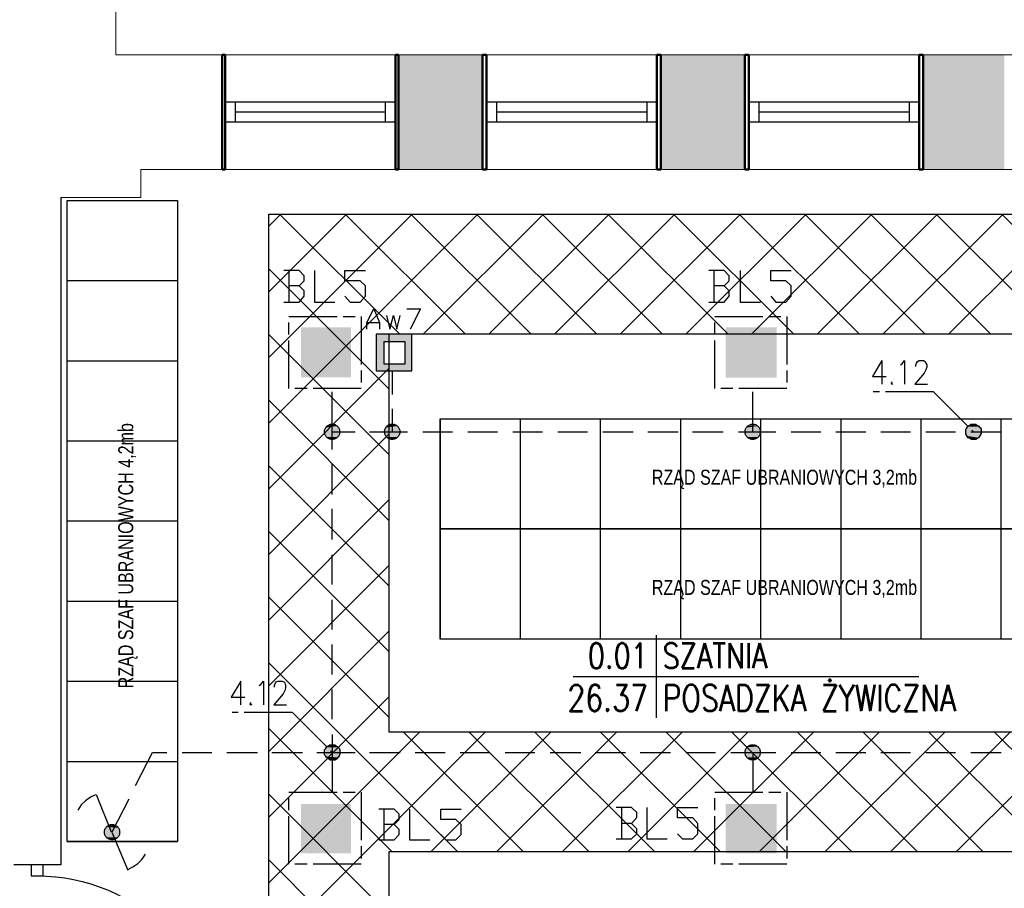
# Model space of a CAD drawing. Header units: millimetres. Extents: x 282377 to 1404227, y -783705 to 1038705.
# Tile 233 of 243: x 386349 to 386840, y 9253 to 9686. Entities that reach past the tile are written whole.
import ezdxf
from ezdxf.enums import TextEntityAlignment as Align

# ---------------------------------------------------------------- set-up
doc = ezdxf.new("R2010")
doc.units = ezdxf.units.MM
doc.linetypes.add('ACAD_ISO08W100', pattern=[36, 24, -3, 6, -3])
doc.layers.add('!!ELEKTRYKA', color=7, linetype='Continuous')
doc.styles.add('BIKTC', font='bikromsw.shx', dxfattribs={"width": 0.8})
doc.styles.add('ROMANS', font='romans', dxfattribs={"width": 0.7})

# ---------------------------------------------------------------- blocks, each defined once
blk = doc.blocks.new('bikmet')
blk.add_line((0, 1.65), (0, -1.65))
at = {"style": 'ROMANS', "width": 0.8}
blk.add_attdef('NRPOM', text='', height=1, dxfattribs=at).set_placement((-0.333, 0.333), align=Align.RIGHT)
blk.add_attdef('NWAPOM', (0.25, 0.333), '', height=1, dxfattribs=at)
blk.add_attdef('RAREA', text='', height=1.042, dxfattribs=at).set_placement((-0.333, -0.333), align=Align.TOP_RIGHT)
blk.add_attdef('PODLOGA', text='', height=1.042, dxfattribs=at).set_placement((0.25, -0.333), align=Align.TOP_LEFT)

msp = doc.modelspace()

# ---------------------------------------------------------------- hatches: boundary and pattern name
at = {"layer": '!!ELEKTRYKA'}
h = msp.add_hatch(color=252, dxfattribs=at)
h.dxf.hatch_style = 1
h.paths.add_polyline_path([(386579.7, 9668.62), (386537.7, 9668.62), (386537.7, 9611.36), (386579.7, 9611.36)])
h = msp.add_hatch(color=252, dxfattribs=at)
h.dxf.hatch_style = 1
h.paths.add_polyline_path([(386710.7, 9668.62), (386668.7, 9668.62), (386668.7, 9611.36), (386710.7, 9611.36)])
h = msp.add_hatch(color=252, dxfattribs=at)
h.dxf.hatch_style = 1
h.paths.add_polyline_path([(386840.2, 9668.62), (386799.7, 9668.62), (386799.7, 9611.36), (386840.2, 9611.36)])

# ---------------------------------------------------------------- linework, layer by layer
at = {"layer": '!!ELEKTRYKA', "color": 252, "lineweight": 20}
for p, q in [((386396.7, 9668.62), (386396.7, 9797.62)), ((386396.7, 9668.62), (387014.2, 9668.62)), ((386449.7, 9611.36), (386449.7, 9668.62)), ((386537.7, 9611.36), (386537.7, 9668.62)), ((386579.7, 9611.36), (386579.7, 9668.62)), ((386668.7, 9611.36), (386668.7, 9668.62)), ((386710.7, 9611.36), (386710.7, 9668.62)), ((386799.7, 9611.36), (386799.7, 9668.62)), ((386937.2, 9611.36), (386409.2, 9611.36)), ((386409.2, 9597.36), (386409.2, 9611.36)), ((386369.2, 9597.36), (386409.2, 9597.36))]:
    msp.add_line(p, q, dxfattribs=at)
at = {"layer": '!!ELEKTRYKA', "color": 252, "lineweight": 50}
for p, q in [((386451.2, 9668.62), (386449.7, 9668.62)), ((386449.7, 9668.62), (386449.7, 9611.36)), ((386451.2, 9611.36), (386451.2, 9668.62)), ((386537.7, 9668.62), (386536.2, 9668.62)), ((386536.2, 9668.62), (386536.2, 9611.36)), ((386537.7, 9611.36), (386537.7, 9668.62)), ((386581.7, 9668.62), (386579.7, 9668.62)), ((386579.7, 9668.62), (386579.7, 9611.36)), ((386581.7, 9611.36), (386581.7, 9668.62)), ((386668.7, 9668.62), (386666.7, 9668.62)), ((386666.7, 9668.62), (386666.7, 9611.36)), ((386668.7, 9611.36), (386668.7, 9668.62)), ((386712.7, 9668.62), (386710.7, 9668.62)), ((386710.7, 9668.62), (386710.7, 9611.36)), ((386712.7, 9611.36), (386712.7, 9668.62)), ((386799.7, 9668.62), (386797.7, 9668.62)), ((386797.7, 9668.62), (386797.7, 9611.36)), ((386799.7, 9611.36), (386799.7, 9668.62)), ((386449.7, 9611.36), (386451.2, 9611.36)), ((386536.2, 9611.36), (386537.7, 9611.36)), ((386579.7, 9611.36), (386581.7, 9611.36)), ((386666.7, 9611.36), (386668.7, 9611.36)), ((386710.7, 9611.36), (386712.7, 9611.36)), ((386797.7, 9611.36), (386799.7, 9611.36))]:
    msp.add_line(p, q, dxfattribs=at)
at = {"layer": '!!ELEKTRYKA', "color": 252}
for p, q in [((386536.2, 9644.99), (386451.2, 9644.99)), ((386451.2, 9644.99), (386451.2, 9634.99)), ((386456.2, 9644.99), (386456.2, 9634.99)), ((386531.2, 9644.99), (386531.2, 9634.99)), ((386536.2, 9644.99), (386536.2, 9634.99)), ((386666.7, 9644.99), (386581.7, 9644.99)), ((386581.7, 9644.99), (386581.7, 9634.99)), ((386586.7, 9644.99), (386586.7, 9634.99)), ((386661.7, 9644.99), (386661.7, 9634.99)), ((386666.7, 9644.99), (386666.7, 9634.99)), ((386797.7, 9644.99), (386712.7, 9644.99)), ((386712.7, 9644.99), (386712.7, 9634.99)), ((386717.7, 9644.99), (386717.7, 9634.99)), ((386792.7, 9644.99), (386792.7, 9634.99)), ((386797.7, 9644.99), (386797.7, 9634.99)), ((386531.2, 9639.99), (386456.2, 9639.99)), ((386661.7, 9639.99), (386586.7, 9639.99)), ((386792.7, 9639.99), (386717.7, 9639.99)), ((386536.2, 9634.99), (386451.2, 9634.99)), ((386666.7, 9634.99), (386581.7, 9634.99)), ((386797.7, 9634.99), (386712.7, 9634.99)), ((386369.2, 9597.36), (386369.2, 9264.36)), ((386372.46, 9275.98), (386372.46, 9595.98)), ((386372.46, 9595.98), (386427.46, 9595.98)), ((386427.46, 9595.98), (386427.46, 9275.98)), ((386472.99, 9163.36), (386472.99, 9589.17)), ((386472.99, 9589.17), (386937.2, 9589.17)), ((386372.46, 9555.98), (386427.46, 9555.98)), ((386890.86, 9529.17), (386532.99, 9529.17)), ((386532.99, 9529.17), (386532.99, 9330.77)), ((386372.46, 9515.98), (386427.46, 9515.98)), ((386558.52, 9486.98), (386558.52, 9431.98)), ((386558.52, 9431.98), (386558.52, 9486.98)), ((386558.52, 9486.98), (386878.52, 9486.98)), ((386598.52, 9486.98), (386598.52, 9431.98)), ((386638.52, 9486.98), (386638.52, 9431.98)), ((386678.52, 9486.98), (386678.52, 9431.98)), ((386718.52, 9486.98), (386718.52, 9431.98)), ((386758.52, 9486.98), (386758.52, 9431.98)), ((386798.52, 9486.98), (386798.52, 9431.98)), ((386838.52, 9486.98), (386838.52, 9431.98)), ((386372.46, 9475.98), (386427.46, 9475.98)), ((386372.46, 9435.98), (386427.46, 9435.98)), ((386558.52, 9431.98), (386558.52, 9376.98)), ((386558.52, 9376.98), (386558.52, 9431.98)), ((386558.52, 9431.98), (386878.52, 9431.98)), ((386878.52, 9431.98), (386558.52, 9431.98)), ((386598.52, 9431.98), (386598.52, 9376.98)), ((386638.52, 9431.98), (386638.52, 9376.98)), ((386678.52, 9431.98), (386678.52, 9376.98)), ((386718.52, 9431.98), (386718.52, 9376.98)), ((386758.52, 9431.98), (386758.52, 9376.98)), ((386798.52, 9431.98), (386798.52, 9376.98)), ((386838.52, 9431.98), (386838.52, 9376.98)), ((386372.46, 9395.98), (386427.46, 9395.98)), ((386878.52, 9376.98), (386558.52, 9376.98)), ((386372.46, 9355.98), (386427.46, 9355.98)), ((386532.99, 9330.77), (386890.86, 9330.77)), ((386372.46, 9315.98), (386427.46, 9315.98)), ((386372.46, 9275.98), (386427.46, 9275.98)), ((386427.46, 9275.98), (386372.46, 9275.98)), ((386950.86, 9270.77), (386532.99, 9270.77)), ((386532.99, 9270.77), (386532.99, 9163.36)), ((386369.2, 9264.36), (386345.7, 9264.36)), ((386360.45, 9264.36), (386354.45, 9264.36)), ((386354.45, 9264.36), (386354.45, 9258.86)), ((386360.45, 9258.86), (386360.45, 9264.36)), ((386354.45, 9258.86), (386360.45, 9258.86))]:
    msp.add_line(p, q, dxfattribs=at)
at = {"layer": '!!ELEKTRYKA', "color": 252, "linetype": 'Continuous'}
for p, q in [((386472.99, 9583.17), (386478.99, 9589.17)), ((386472.99, 9550.4), (386511.76, 9589.17)), ((386472.99, 9517.62), (386544.54, 9589.17)), ((386472.99, 9484.84), (386577.32, 9589.17)), ((386538.44, 9529.17), (386478.44, 9589.17)), ((386571.22, 9529.17), (386511.22, 9589.17)), ((386604, 9529.17), (386544, 9589.17)), ((386550.1, 9529.17), (386610.1, 9589.17)), ((386636.78, 9529.17), (386576.78, 9589.17)), ((386582.87, 9529.17), (386642.87, 9589.17)), ((386669.56, 9529.17), (386609.56, 9589.17)), ((386615.65, 9529.17), (386675.65, 9589.17)), ((386702.33, 9529.17), (386642.33, 9589.17)), ((386648.43, 9529.17), (386708.43, 9589.17)), ((386735.11, 9529.17), (386675.11, 9589.17)), ((386681.21, 9529.17), (386741.21, 9589.17)), ((386767.89, 9529.17), (386707.89, 9589.17)), ((386713.99, 9529.17), (386773.99, 9589.17)), ((386800.67, 9529.17), (386740.67, 9589.17)), ((386746.76, 9529.17), (386806.76, 9589.17)), ((386833.45, 9529.17), (386773.45, 9589.17)), ((386779.54, 9529.17), (386839.54, 9589.17)), ((386866.22, 9529.17), (386806.22, 9589.17)), ((386812.32, 9529.17), (386872.32, 9589.17)), ((386950.86, 9477.31), (386839, 9589.17)), ((386532.99, 9501.85), (386472.99, 9561.85)), ((386532.99, 9469.07), (386472.99, 9529.07)), ((386472.99, 9452.06), (386532.99, 9512.06)), ((386532.99, 9436.29), (386472.99, 9496.29)), ((386472.99, 9419.28), (386532.99, 9479.28)), ((386532.99, 9403.52), (386472.99, 9463.52)), ((386472.99, 9386.51), (386532.99, 9446.51)), ((386532.99, 9370.74), (386472.99, 9430.74)), ((386472.99, 9353.73), (386532.99, 9413.73)), ((386532.99, 9337.96), (386472.99, 9397.96)), ((386472.99, 9320.95), (386532.99, 9380.95)), ((386567.4, 9270.77), (386472.99, 9365.18)), ((386472.99, 9288.17), (386532.99, 9348.17)), ((386534.62, 9270.77), (386472.99, 9332.4)), ((386472.99, 9255.4), (386548.36, 9330.77)), ((386472.99, 9222.62), (386581.14, 9330.77)), ((386600.18, 9270.77), (386540.18, 9330.77)), ((386553.92, 9270.77), (386613.92, 9330.77)), ((386632.96, 9270.77), (386572.96, 9330.77)), ((386586.7, 9270.77), (386646.7, 9330.77)), ((386665.74, 9270.77), (386605.74, 9330.77)), ((386619.47, 9270.77), (386679.47, 9330.77)), ((386698.51, 9270.77), (386638.51, 9330.77)), ((386652.25, 9270.77), (386712.25, 9330.77)), ((386731.29, 9270.77), (386671.29, 9330.77)), ((386685.03, 9270.77), (386745.03, 9330.77)), ((386764.07, 9270.77), (386704.07, 9330.77)), ((386717.81, 9270.77), (386777.81, 9330.77)), ((386796.85, 9270.77), (386736.85, 9330.77)), ((386750.59, 9270.77), (386810.59, 9330.77)), ((386829.62, 9270.77), (386769.62, 9330.77)), ((386783.36, 9270.77), (386843.36, 9330.77)), ((386862.4, 9270.77), (386802.4, 9330.77)), ((386816.14, 9270.77), (386876.14, 9330.77)), ((386895.18, 9270.77), (386835.18, 9330.77)), ((386532.99, 9239.63), (386472.99, 9299.63)), ((386532.99, 9206.85), (386472.99, 9266.85))]:
    msp.add_line(p, q, dxfattribs=at)
at = {"layer": '!!ELEKTRYKA', "color": 7}
msp.add_line((386625.03, 9358.28), (386797.45, 9358.28), dxfattribs=at)
at = {"layer": '!!ELEKTRYKA', "color": 5, "linetype": 'ACAD_ISO08W100', "lineweight": -3}
for points in [[(386488.14, 9553.31), (386490.7, 9555.86), (386490.7, 9558.4), (386488.14, 9560.93), (386480.54, 9560.93)], [(386483.09, 9560.93), (386483.09, 9545.27)], [(386495.79, 9560.93), (386495.79, 9545.27), (386505.93, 9545.27)], [(386511.04, 9548.23), (386513.59, 9545.27), (386518.68, 9545.27), (386521.23, 9548.23), (386521.23, 9553.31), (386518.68, 9555.85), (386511.04, 9555.85), (386511.04, 9560.93), (386521.23, 9560.93)], [(386700.29, 9553.31), (386702.85, 9555.85), (386702.85, 9558.38), (386700.29, 9560.93), (386692.66, 9560.93)], [(386695.21, 9560.92), (386695.21, 9545.26)], [(386708.33, 9560.93), (386708.33, 9545.26), (386718.5, 9545.26)], [(386723.58, 9548.22), (386726.13, 9545.26), (386731.18, 9545.26), (386733.73, 9548.22), (386733.73, 9553.3), (386731.18, 9555.84), (386723.58, 9555.84), (386723.58, 9560.92), (386733.73, 9560.92)], [(386480.54, 9545.27), (386488.14, 9545.27), (386490.7, 9548.23), (386490.7, 9550.78), (386488.14, 9553.31), (386483.1, 9553.31)], [(386692.66, 9545.27), (386700.29, 9545.27), (386702.85, 9548.22), (386702.85, 9550.77), (386700.29, 9553.31), (386695.22, 9553.31)], [(386779.02, 9516.05), (386774.36, 9508.01), (386781.14, 9508.01)], [(386778.99, 9516.07), (386778.99, 9504.21)], [(386788.3, 9513.95), (386789.15, 9514.37), (386790.42, 9516.06), (386790.42, 9504.21)], [(386795.97, 9513.08), (386795.97, 9513.93), (386796.39, 9514.78), (386796.82, 9515.63), (386797.66, 9516.05), (386799.78, 9516.05), (386800.62, 9515.63), (386801.04, 9514.78), (386801.47, 9513.93), (386801.47, 9512.66), (386801.04, 9511.39), (386800.2, 9509.7), (386795.55, 9504.19), (386801.89, 9504.19)], [(386534.71, 9499.13), (386534.71, 9510.57)], [(386784.1, 9505.47), (386783.68, 9504.62), (386784.1, 9504.2), (386784.53, 9504.62)], [(386504.69, 9471.6), (386504.69, 9480.5), (386504.69, 9500.39)], [(386707.5, 9480.48), (386714.69, 9480.48), (386714.69, 9500.38)], [(386804.85, 9500.39), (386774.78, 9500.39)], [(386804.86, 9500.38), (386824.77, 9480.48)], [(386523.32, 9480.49), (386534.74, 9480.49), (386534.74, 9491.92)], [(386504.69, 9480.5), (386516.13, 9480.5)], [(386534.71, 9480.51), (386542.33, 9480.51)], [(386549.96, 9480.51), (386564.77, 9480.51)], [(386572.4, 9480.51), (386587.21, 9480.51)], [(386594.84, 9480.51), (386609.65, 9480.51)], [(386617.28, 9480.51), (386632.09, 9480.51)], [(386639.72, 9480.51), (386654.97, 9480.51)], [(386662.16, 9480.51), (386677.4, 9480.51)], [(386684.6, 9480.51), (386699.84, 9480.51)], [(386714.67, 9480.49), (386726.12, 9480.49)], [(386733.73, 9480.49), (386748.53, 9480.49)], [(386756.14, 9480.49), (386770.99, 9480.49)], [(386778.6, 9480.49), (386793.4, 9480.49)], [(386801.01, 9480.49), (386815.86, 9480.49)], [(386823.47, 9480.49), (386838.69, 9480.49)], [(386504.69, 9449.17), (386504.69, 9464.4)], [(386504.69, 9426.73), (386504.69, 9441.97)], [(386504.69, 9404.29), (386504.69, 9419.11)], [(386504.69, 9381.85), (386504.69, 9396.67)], [(386504.69, 9359.42), (386504.69, 9374.23)], [(386459, 9356.03), (386454.32, 9347.99), (386461.07, 9347.99)], [(386458.94, 9356.04), (386458.94, 9344.19)], [(386468.26, 9353.92), (386469.13, 9354.34), (386470.38, 9356.04), (386470.38, 9344.18)], [(386475.94, 9353.06), (386475.94, 9353.9), (386476.38, 9355.18), (386476.75, 9355.6), (386477.62, 9356.02), (386479.74, 9356.02), (386480.55, 9355.6), (386480.99, 9355.18), (386481.43, 9353.9), (386481.43, 9352.64), (386480.99, 9351.37), (386480.18, 9349.67), (386475.5, 9344.17), (386481.86, 9344.17)], [(386504.69, 9336.98), (386504.69, 9351.8)], [(386464.07, 9345.44), (386463.63, 9344.6), (386464.07, 9344.18), (386464.51, 9344.6)], [(386484.78, 9340.37), (386454.73, 9340.37)], [(386484.82, 9340.36), (386504.69, 9320.46)], [(386504.69, 9329.36), (386504.69, 9320.47), (386516.13, 9320.47)], [(386406.5, 9303.95), (386414.97, 9320.46), (386422.19, 9320.46)], [(386429.75, 9320.47), (386444.6, 9320.47)], [(386452.17, 9320.47), (386467.46, 9320.47)], [(386474.6, 9320.47), (386489.88, 9320.47)], [(386497.03, 9320.48), (386504.62, 9320.48), (386504.62, 9300.59)], [(386523.34, 9320.47), (386538.58, 9320.47)], [(386546.16, 9320.47), (386561.02, 9320.47)], [(386568.6, 9320.47), (386583.46, 9320.47)], [(386591.05, 9320.47), (386605.85, 9320.47)], [(386613.49, 9320.47), (386628.72, 9320.47)], [(386635.94, 9320.47), (386651.17, 9320.47)], [(386658.38, 9320.47), (386673.61, 9320.47)], [(386681.2, 9320.47), (386696.06, 9320.47)], [(386703.63, 9320.48), (386714.67, 9320.48), (386714.67, 9300.58)], [(386714.67, 9320.47), (386726.12, 9320.47)], [(386733.73, 9320.47), (386748.53, 9320.47)], [(386756.14, 9320.47), (386770.99, 9320.47)], [(386778.6, 9320.47), (386793.4, 9320.47)], [(386801.01, 9320.47), (386815.86, 9320.47)], [(386823.47, 9320.47), (386838.69, 9320.47)], [(386386.53, 9299.31), (386384.01, 9298.04), (386381.49, 9296.35), (386379.35, 9294.23), (386377.65, 9291.69)], [(386394.58, 9280.69), (386386.97, 9299.31)], [(386403.11, 9297.18), (386394.63, 9280.67), (386402.67, 9261.62)], [(386535.58, 9284.49), (386538.12, 9287.04), (386538.12, 9289.57), (386535.58, 9292.11), (386527.95, 9292.11)], [(386530.5, 9292.11), (386530.5, 9276.87)], [(386543.2, 9292.11), (386543.2, 9276.87), (386553.35, 9276.87)], [(386558.86, 9279.41), (386561.4, 9276.87), (386566.47, 9276.87), (386569, 9279.41), (386569, 9284.49), (386566.47, 9287.03), (386558.86, 9287.03), (386558.86, 9292.11), (386569, 9292.11)], [(386654.1, 9284.91), (386656.67, 9287.88), (386656.67, 9290.41), (386654.1, 9292.96), (386646.5, 9292.96)], [(386649.05, 9292.95), (386649.05, 9277.29)], [(386661.75, 9292.95), (386661.75, 9277.29), (386671.91, 9277.29)], [(386677, 9279.83), (386679.56, 9277.29), (386684.64, 9277.29), (386687.14, 9279.83), (386687.14, 9284.91), (386684.64, 9287.87), (386677, 9287.87), (386677, 9292.95), (386687.14, 9292.95)], [(386527.95, 9276.88), (386535.58, 9276.88), (386538.12, 9279.41), (386538.12, 9281.96), (386535.58, 9284.49), (386530.49, 9284.49)], [(386646.5, 9277.29), (386654.1, 9277.29), (386656.67, 9279.83), (386656.67, 9282.37), (386654.1, 9284.91), (386649.01, 9284.91)], [(386402.63, 9262.06), (386405.15, 9263.33), (386407.72, 9265.02), (386409.86, 9267.14), (386411.55, 9269.68)]]:
    msp.add_lwpolyline(points, dxfattribs=at)
at = {"layer": '!!ELEKTRYKA', "color": 30, "linetype": 'ACAD_ISO08W100', "lineweight": -3, "true_color": 0xff7e00}
for points in [[(386522.01, 9531.73), (386522.01, 9535.12), (386525.43, 9541.89), (386528.34, 9535.12), (386528.34, 9531.73)], [(386541.95, 9541.87), (386548.71, 9541.87), (386543.63, 9531.71)], [(386531.81, 9538.48), (386533.49, 9531.71), (386535.22, 9538.48), (386536.9, 9531.71), (386538.57, 9538.48)], [(386522.01, 9535.12), (386528.34, 9535.12)]]:
    msp.add_lwpolyline(points, dxfattribs=at)
at = {"layer": '!!ELEKTRYKA', "color": 5, "linetype": 'ACAD_ISO08W100', "lineweight": -3}
for points in [[(386483.09, 9538.07), (386519.11, 9538.07), (386519.11, 9502.09), (386483.09, 9502.09)], [(386695.63, 9538.06), (386731.62, 9538.06), (386731.62, 9502.08), (386695.63, 9502.08)], [(386827.27, 9477.53), (386826.84, 9477.1), (386826, 9476.68), (386825.16, 9476.68), (386824.32, 9476.68), (386823.89, 9476.68), (386823.05, 9477.1), (386822.21, 9477.53), (386821.79, 9477.95), (386821.36, 9478.8), (386820.94, 9479.22), (386820.94, 9480.07), (386820.94, 9480.91), (386820.94, 9481.76), (386821.36, 9482.18), (386821.79, 9483.03), (386822.21, 9483.45), (386823.05, 9483.87), (386823.47, 9484.3), (386824.32, 9484.3), (386825.16, 9484.3), (386826, 9484.3), (386826.42, 9483.87), (386827.27, 9483.45), (386827.69, 9483.03), (386828.11, 9482.6), (386828.59, 9481.76), (386828.59, 9480.91), (386828.59, 9480.07), (386828.59, 9479.64), (386828.11, 9478.8), (386827.69, 9477.95)], [(386507.24, 9317.5), (386506.81, 9317.08), (386506, 9316.65), (386505.13, 9316.65), (386504.26, 9316.65), (386503.88, 9316.65), (386503.01, 9317.08), (386502.58, 9317.5), (386501.77, 9317.92), (386501.33, 9318.77), (386500.9, 9319.19), (386500.9, 9320.04), (386500.9, 9320.89), (386500.9, 9321.74), (386501.33, 9322.16), (386501.77, 9323), (386502.14, 9323.43), (386503.01, 9323.85), (386503.45, 9324.27), (386504.26, 9324.27), (386505.13, 9324.27), (386506, 9324.27), (386506.37, 9323.85), (386507.24, 9323.43), (386507.68, 9323), (386508.11, 9322.58), (386508.55, 9321.74), (386508.55, 9320.89), (386508.55, 9320.04), (386508.55, 9319.62), (386508.11, 9318.77), (386507.68, 9317.92)], [(386483.09, 9300.57), (386519.11, 9300.57), (386519.11, 9264.59), (386483.09, 9264.59)], [(386695.63, 9300.57), (386731.62, 9300.57), (386731.62, 9264.59), (386695.63, 9264.59)]]:
    msp.add_lwpolyline(points, close=True, dxfattribs=at)
at = {"layer": '!!ELEKTRYKA', "color": 30, "linetype": 'ACAD_ISO08W100', "lineweight": -3, "true_color": 0xff7e00}
for points in [[(386526.7, 9510.97), (386544.51, 9510.97), (386544.51, 9529.18), (386526.7, 9529.18)], [(386530.5, 9514.37), (386541.1, 9514.37), (386541.1, 9525.37), (386530.5, 9525.37)]]:
    msp.add_lwpolyline(points, close=True, dxfattribs=at)
at = {"layer": '!!ELEKTRYKA', "color": 5, "linetype": 'ACAD_ISO08W100', "lineweight": -3}
for centre, radius in [((386504.61, 9480.49), 3.81), ((386504.61, 9480.49), 3.81), ((386534.63, 9480.51), 3.83), ((386534.63, 9480.51), 3.83), ((386714.58, 9480.49), 3.82), ((386714.58, 9480.49), 3.82), ((386714.58, 9320.47), 3.82), ((386714.58, 9320.47), 3.82), ((386394.78, 9280.65), 3.82), ((386394.78, 9280.65), 3.82)]:
    msp.add_circle(centre, radius, dxfattribs=at)
at = {"layer": '!!ELEKTRYKA', "color": 252, "extrusion": (0, 0, -1)}
msp.add_arc((-386357.45, 9168.86), 90, 90, 180, dxfattribs=at)
at = {"layer": '!!ELEKTRYKA', "color": 5, "linetype": 'ACAD_ISO08W100', "lineweight": -3}
for points in [[(386489.03, 9532.56), (386514, 9507.59), (386489.03, 9507.59)], [(386489.03, 9532.56), (386514, 9532.56), (386514, 9507.59)], [(386701.15, 9532.56), (386726.57, 9507.58), (386701.15, 9507.58)], [(386701.15, 9532.56), (386726.57, 9532.56), (386726.57, 9507.58)], [(386508.55, 9482.18), (386500.9, 9481.33), (386508.55, 9481.33)], [(386508.55, 9482.18), (386501.33, 9482.18), (386500.9, 9481.33)], [(386508.55, 9481.33), (386500.9, 9480.91), (386508.55, 9480.91)], [(386508.55, 9481.33), (386500.9, 9481.33), (386500.9, 9480.91)], [(386508.09, 9482.61), (386501.31, 9482.18), (386508.52, 9482.18)], [(386508.09, 9482.61), (386501.75, 9482.61), (386501.31, 9482.18)], [(386507.63, 9483.46), (386501.72, 9482.61), (386508.07, 9482.61)], [(386507.63, 9483.46), (386502.16, 9483.46), (386501.72, 9482.61)], [(386506.8, 9483.89), (386502.14, 9483.46), (386507.61, 9483.46)], [(386506.8, 9483.89), (386502.57, 9483.89), (386502.14, 9483.46)], [(386506.35, 9484.31), (386502.55, 9483.89), (386506.78, 9483.89)], [(386506.35, 9484.31), (386503.42, 9484.31), (386502.55, 9483.89)], [(386538.11, 9482.2), (386530.91, 9481.35), (386538.54, 9481.35)], [(386538.11, 9482.2), (386531.35, 9482.2), (386530.91, 9481.35)], [(386538.54, 9481.35), (386530.91, 9480.92), (386538.54, 9480.92)], [(386538.54, 9481.35), (386530.91, 9481.35), (386530.91, 9480.92)], [(386538.09, 9482.62), (386531.33, 9482.2), (386538.09, 9482.2)], [(386538.09, 9482.62), (386531.76, 9482.62), (386531.33, 9482.2)], [(386537.33, 9483.45), (386531.81, 9482.6), (386538.14, 9482.6)], [(386537.33, 9483.45), (386532.24, 9483.45), (386531.81, 9482.6)], [(386536.88, 9483.88), (386532.22, 9483.45), (386537.31, 9483.45)], [(386536.88, 9483.88), (386532.66, 9483.88), (386532.22, 9483.45)], [(386536.05, 9484.3), (386532.64, 9483.88), (386536.85, 9483.88)], [(386536.05, 9484.3), (386533.51, 9484.3), (386532.64, 9483.88)], [(386718.49, 9482.18), (386710.88, 9481.33), (386718.49, 9481.33)], [(386718.49, 9482.18), (386711.31, 9482.18), (386710.88, 9481.33)], [(386718.49, 9481.33), (386710.88, 9480.91), (386718.49, 9480.91)], [(386718.49, 9481.33), (386710.88, 9481.33), (386710.88, 9480.91)], [(386718.05, 9482.6), (386711.29, 9482.18), (386718.48, 9482.18)], [(386718.05, 9482.6), (386711.72, 9482.6), (386711.29, 9482.18)], [(386717.61, 9483.45), (386711.71, 9482.61), (386718.04, 9482.61)], [(386717.61, 9483.45), (386712.13, 9483.45), (386711.71, 9482.61)], [(386716.75, 9483.88), (386712.12, 9483.46), (386717.6, 9483.46)], [(386716.75, 9483.88), (386712.55, 9483.88), (386712.12, 9483.46)], [(386716.37, 9484.31), (386712.54, 9483.89), (386716.8, 9483.89)], [(386716.37, 9484.31), (386713.39, 9484.31), (386712.54, 9483.89)], [(386821.36, 9482.6), (386828.59, 9481.76), (386820.94, 9481.76)], [(386820.94, 9481.76), (386828.59, 9480.91), (386820.94, 9480.91)], [(386820.94, 9481.76), (386828.59, 9481.76), (386828.59, 9480.91)], [(386821.78, 9483.03), (386828.1, 9482.61), (386821.36, 9482.61)], [(386821.36, 9482.61), (386828.1, 9482.61), (386828.52, 9481.76)], [(386822.19, 9483.46), (386827.67, 9483.04), (386821.77, 9483.04)], [(386821.77, 9483.04), (386827.67, 9483.04), (386828.09, 9482.61)], [(386823.03, 9483.89), (386827.24, 9483.46), (386822.18, 9483.46)], [(386822.18, 9483.46), (386827.24, 9483.46), (386827.66, 9483.04)], [(386823.86, 9484.31), (386826.38, 9483.89), (386823.01, 9483.89)], [(386823.01, 9483.89), (386826.38, 9483.89), (386827.23, 9483.46)], [(386823.91, 9484.3), (386826.02, 9484.3), (386826.44, 9483.88)], [(386508.55, 9480.91), (386500.9, 9480.07), (386508.55, 9480.07)], [(386508.55, 9480.91), (386500.9, 9480.91), (386500.9, 9480.07)], [(386508.55, 9480.07), (386500.9, 9480.07), (386501.33, 9479.22)], [(386508.52, 9480.07), (386501.31, 9479.22), (386508.52, 9479.22)], [(386508.52, 9479.22), (386501.31, 9478.8), (386508.09, 9478.8)], [(386508.52, 9479.22), (386501.31, 9479.22), (386501.31, 9478.8)], [(386508.09, 9478.8), (386501.31, 9478.8), (386501.75, 9477.95)], [(386508.07, 9478.8), (386501.72, 9477.96), (386507.63, 9477.96)], [(386507.63, 9477.96), (386501.72, 9477.96), (386502.6, 9477.53)], [(386507.65, 9477.96), (386502.55, 9477.54), (386507.22, 9477.54)], [(386507.22, 9477.54), (386502.55, 9477.54), (386502.99, 9477.12)], [(386507.2, 9477.54), (386502.97, 9477.12), (386506.32, 9477.12)], [(386506.32, 9477.12), (386502.97, 9477.12), (386503.84, 9476.7)], [(386506.41, 9477.1), (386503.86, 9476.68), (386505.98, 9476.68)], [(386538.54, 9480.92), (386530.91, 9480.08), (386538.54, 9480.08)], [(386538.54, 9480.92), (386530.91, 9480.92), (386530.91, 9480.08)], [(386538.54, 9480.08), (386530.91, 9479.23), (386538.54, 9479.23)], [(386538.54, 9480.08), (386530.91, 9480.08), (386530.91, 9479.23)], [(386538.54, 9479.23), (386530.91, 9479.23), (386531.35, 9478.81)], [(386538.52, 9479.23), (386531.33, 9478.81), (386538.09, 9478.81)], [(386538.09, 9478.81), (386531.33, 9478.81), (386531.76, 9477.96)], [(386538.14, 9478.79), (386531.81, 9477.95), (386537.76, 9477.95)], [(386537.76, 9477.95), (386531.81, 9477.95), (386532.24, 9477.52)], [(386537.74, 9477.95), (386532.22, 9477.52), (386537.31, 9477.52)], [(386537.31, 9477.52), (386532.22, 9477.52), (386533.09, 9477.1)], [(386537.27, 9477.53), (386533.05, 9477.11), (386536.46, 9477.11)], [(386536.46, 9477.11), (386533.05, 9477.11), (386533.49, 9476.68)], [(386536.44, 9477.11), (386533.47, 9476.68), (386536.01, 9476.68)], [(386718.49, 9480.91), (386710.88, 9480.06), (386718.49, 9480.06)], [(386718.49, 9480.91), (386710.88, 9480.91), (386710.88, 9480.06)], [(386718.49, 9480.06), (386710.88, 9480.06), (386711.31, 9479.21)], [(386718.48, 9480.06), (386711.29, 9479.22), (386718.48, 9479.22)], [(386718.48, 9479.22), (386711.29, 9478.8), (386718.05, 9478.8)], [(386718.48, 9479.22), (386711.29, 9479.22), (386711.29, 9478.8)], [(386718.05, 9478.8), (386711.29, 9478.8), (386711.72, 9477.95)], [(386718.04, 9478.8), (386711.71, 9477.95), (386717.61, 9477.95)], [(386717.61, 9477.95), (386711.71, 9477.95), (386712.56, 9477.53)], [(386717.59, 9477.96), (386712.54, 9477.53), (386717.16, 9477.53)], [(386717.16, 9477.53), (386712.54, 9477.53), (386712.96, 9477.11)], [(386717.21, 9477.54), (386712.95, 9477.12), (386716.36, 9477.12)], [(386716.36, 9477.12), (386712.95, 9477.12), (386713.8, 9476.69)], [(386716.4, 9477.1), (386713.85, 9476.68), (386715.98, 9476.68)], [(386820.94, 9480.91), (386828.59, 9480.49), (386820.94, 9480.49)], [(386820.94, 9480.91), (386828.59, 9480.91), (386828.59, 9480.49)], [(386820.94, 9480.49), (386828.59, 9479.64), (386820.94, 9479.64)], [(386820.94, 9480.49), (386828.59, 9480.49), (386828.59, 9479.64)], [(386820.94, 9479.64), (386828.11, 9478.8), (386821.36, 9478.8)], [(386820.94, 9479.64), (386828.59, 9479.64), (386828.11, 9478.8)], [(386821.36, 9478.8), (386828.1, 9478.37), (386821.78, 9478.37)], [(386821.36, 9478.8), (386828.1, 9478.8), (386828.1, 9478.37)], [(386821.77, 9478.38), (386827.25, 9477.53), (386822.19, 9477.53)], [(386821.77, 9478.38), (386828.09, 9478.38), (386827.25, 9477.53)], [(386822.18, 9477.53), (386826.82, 9477.11), (386822.61, 9477.11)], [(386822.18, 9477.53), (386827.24, 9477.53), (386826.82, 9477.11)], [(386823.5, 9477.1), (386825.6, 9476.67), (386823.92, 9476.67)], [(386823.5, 9477.1), (386826.45, 9477.1), (386825.6, 9476.67)], [(386502.99, 9323.86), (386507.22, 9323.44), (386502.55, 9323.44)], [(386503.84, 9324.29), (386506.32, 9323.86), (386502.97, 9323.86)], [(386502.97, 9323.86), (386506.32, 9323.86), (386507.2, 9323.44)], [(386503.86, 9324.27), (386505.98, 9324.27), (386506.41, 9323.85)], [(386716.75, 9323.86), (386712.12, 9323.44), (386717.6, 9323.44)], [(386716.75, 9323.86), (386712.55, 9323.86), (386712.12, 9323.44)], [(386716.37, 9324.29), (386712.54, 9323.86), (386716.8, 9323.86)], [(386716.37, 9324.29), (386713.39, 9324.29), (386712.54, 9323.86)], [(386501.33, 9321.74), (386508.55, 9320.89), (386500.9, 9320.89)], [(386500.9, 9320.89), (386508.55, 9320.47), (386500.9, 9320.47)], [(386500.9, 9320.89), (386508.55, 9320.89), (386508.55, 9320.47)], [(386500.9, 9320.47), (386508.55, 9319.62), (386500.9, 9319.62)], [(386500.9, 9320.47), (386508.55, 9320.47), (386508.55, 9319.62)], [(386500.9, 9319.62), (386508.55, 9318.77), (386501.33, 9318.77)], [(386500.9, 9319.62), (386508.55, 9319.62), (386508.55, 9318.77)], [(386501.75, 9323.01), (386508.09, 9322.58), (386501.31, 9322.58)], [(386501.31, 9322.58), (386508.52, 9321.74), (386501.31, 9321.74)], [(386501.31, 9322.58), (386508.09, 9322.58), (386508.52, 9321.74)], [(386501.31, 9321.74), (386508.52, 9321.74), (386508.52, 9320.89)], [(386502.6, 9323.43), (386507.63, 9323.01), (386501.72, 9323.01)], [(386501.72, 9323.01), (386507.63, 9323.01), (386508.07, 9322.59)], [(386502.55, 9323.44), (386507.22, 9323.44), (386507.65, 9323.01)], [(386718.49, 9322.15), (386710.88, 9321.31), (386718.49, 9321.31)], [(386718.49, 9322.15), (386711.31, 9322.15), (386710.88, 9321.31)], [(386718.49, 9321.31), (386710.88, 9320.89), (386718.49, 9320.89)], [(386718.49, 9321.31), (386710.88, 9321.31), (386710.88, 9320.89)], [(386718.49, 9320.89), (386710.88, 9320.04), (386718.49, 9320.04)], [(386718.49, 9320.89), (386710.88, 9320.89), (386710.88, 9320.04)], [(386718.49, 9320.04), (386710.88, 9320.04), (386711.31, 9319.19)], [(386718.05, 9323), (386711.29, 9322.16), (386718.48, 9322.16)], [(386718.05, 9323), (386711.72, 9323), (386711.29, 9322.16)], [(386718.48, 9320.04), (386711.29, 9319.2), (386718.48, 9319.2)], [(386718.48, 9319.2), (386711.29, 9318.77), (386718.05, 9318.77)], [(386718.48, 9319.2), (386711.29, 9319.2), (386711.29, 9318.77)], [(386717.61, 9323.43), (386711.71, 9323.01), (386718.04, 9323.01)], [(386717.61, 9323.43), (386712.13, 9323.43), (386711.71, 9323.01)], [(386501.31, 9318.77), (386508.09, 9318.35), (386501.75, 9318.35)], [(386501.31, 9318.77), (386508.52, 9318.77), (386508.09, 9318.35)], [(386501.72, 9318.35), (386507.63, 9317.93), (386502.16, 9317.93)], [(386501.72, 9318.35), (386508.07, 9318.35), (386507.63, 9317.93)], [(386502.14, 9317.93), (386506.8, 9317.09), (386502.57, 9317.09)], [(386502.14, 9317.93), (386507.61, 9317.93), (386506.8, 9317.09)], [(386503.38, 9317.09), (386505.49, 9316.67), (386503.82, 9316.67)], [(386503.38, 9317.09), (386506.37, 9317.09), (386505.49, 9316.67)], [(386718.05, 9318.77), (386711.29, 9318.77), (386711.72, 9317.92)], [(386718.04, 9318.78), (386711.71, 9317.93), (386717.61, 9317.93)], [(386717.61, 9317.93), (386711.71, 9317.93), (386712.56, 9317.51)], [(386717.59, 9317.94), (386712.54, 9317.51), (386717.16, 9317.51)], [(386717.16, 9317.51), (386712.54, 9317.51), (386712.96, 9317.09)], [(386717.21, 9317.51), (386712.95, 9317.09), (386716.36, 9317.09)], [(386716.36, 9317.09), (386712.95, 9317.09), (386713.8, 9316.67)], [(386716.4, 9317.07), (386713.85, 9316.65), (386715.98, 9316.65)], [(386489.03, 9294.65), (386514, 9270.09), (386489.03, 9270.09)], [(386489.03, 9294.65), (386514, 9294.65), (386514, 9270.09)], [(386701.15, 9294.63), (386726.57, 9270.08), (386701.15, 9270.08)], [(386701.15, 9294.63), (386726.57, 9294.63), (386726.57, 9270.08)], [(386394.13, 9284.5), (386396.27, 9284.07), (386393.32, 9284.07)], [(386394.21, 9284.48), (386395.47, 9284.48), (386396.35, 9284.06)], [(386391.27, 9282.36), (386398.44, 9281.51), (386390.83, 9281.51)], [(386390.83, 9281.51), (386398.88, 9280.67), (386390.83, 9280.67)], [(386390.83, 9281.51), (386398.44, 9281.51), (386398.88, 9280.67)], [(386390.83, 9280.67), (386398.44, 9279.82), (386390.83, 9279.82)], [(386390.83, 9280.67), (386398.88, 9280.67), (386398.44, 9279.82)], [(386390.83, 9279.82), (386398.44, 9279.4), (386391.27, 9279.4)], [(386390.83, 9279.82), (386398.44, 9279.82), (386398.44, 9279.4)], [(386391.69, 9282.79), (386398.41, 9282.36), (386391.25, 9282.36)], [(386391.25, 9282.36), (386398.41, 9282.36), (386398.41, 9281.52)], [(386392.1, 9283.21), (386398.01, 9282.79), (386391.66, 9282.79)], [(386391.66, 9282.79), (386398.01, 9282.79), (386398.45, 9282.36)], [(386392.52, 9283.64), (386397.61, 9283.21), (386392.08, 9283.21)], [(386392.08, 9283.21), (386397.61, 9283.21), (386397.98, 9282.79)], [(386393.31, 9284.06), (386396.7, 9283.64), (386392.49, 9283.64)], [(386392.49, 9283.64), (386396.7, 9283.64), (386397.58, 9283.22)], [(386393.32, 9284.07), (386396.27, 9284.07), (386396.71, 9283.65)], [(386391.25, 9279.4), (386398.04, 9278.55), (386391.25, 9278.55)], [(386391.25, 9279.4), (386398.41, 9279.4), (386398.04, 9278.55)], [(386391.25, 9278.55), (386397.6, 9278.13), (386391.69, 9278.13)], [(386391.25, 9278.55), (386398.04, 9278.55), (386397.6, 9278.13)], [(386391.66, 9278.13), (386397.19, 9277.29), (386392.48, 9277.29)], [(386391.66, 9278.13), (386397.57, 9278.13), (386397.19, 9277.29)], [(386392.9, 9277.29), (386395.86, 9276.87), (386393.72, 9276.87)], [(386392.9, 9277.29), (386396.74, 9277.29), (386395.86, 9276.87)]]:
    msp.add_solid(points, dxfattribs=at)
at = {"layer": '!!ELEKTRYKA', "color": 30, "linetype": 'ACAD_ISO08W100', "lineweight": -3, "true_color": 0xff7e00}
for points in [[(386526.7, 9529.18), (386544.51, 9525.37), (386526.7, 9525.37)], [(386526.7, 9529.18), (386544.51, 9529.18), (386544.51, 9525.37)], [(386526.7, 9525.37), (386530.49, 9514.36), (386526.7, 9514.36)], [(386526.7, 9525.37), (386530.49, 9525.37), (386530.49, 9514.36)], [(386541.06, 9525.38), (386544.46, 9514.37), (386541.06, 9514.37)], [(386541.06, 9525.38), (386544.46, 9525.38), (386544.46, 9514.37)], [(386526.7, 9514.36), (386544.51, 9510.97), (386526.7, 9510.97)], [(386526.7, 9514.36), (386544.51, 9514.36), (386544.51, 9510.97)]]:
    msp.add_solid(points, dxfattribs=at)

# ---------------------------------------------------------------- block references
at = {"layer": '!!ELEKTRYKA', "color": 18, "true_color": 0x000000, "xscale": 12.5, "yscale": 12.5, "zscale": 12.5}
msp.add_blockref('bikmet', (386666.45, 9358.28), dxfattribs=at).add_auto_attribs({'NRPOM': '0.01', 'NWAPOM': 'SZATNIA', 'RAREA': '26.37', 'PODLOGA': 'POSADZKA ŻYWICZNA'})

# ---------------------------------------------------------------- texts
at = {"layer": '!!ELEKTRYKA', "color": 252, "style": 'BIKTC', "width": 0.8}
for s, rotation, p in [('RZĄD SZAF UBRANIOWYCH 4,2mb', 90, (386405.38, 9352.42)), ('RZĄD SZAF UBRANIOWYCH 3,2mb', 360, (386664.24, 9454.05)), ('RZĄD SZAF UBRANIOWYCH 3,2mb', 360, (386664.24, 9399.05))]:
    msp.add_text(s, height=7.5, rotation=rotation, dxfattribs=at).set_placement(p)

doc.saveas('drawing.dxf')
